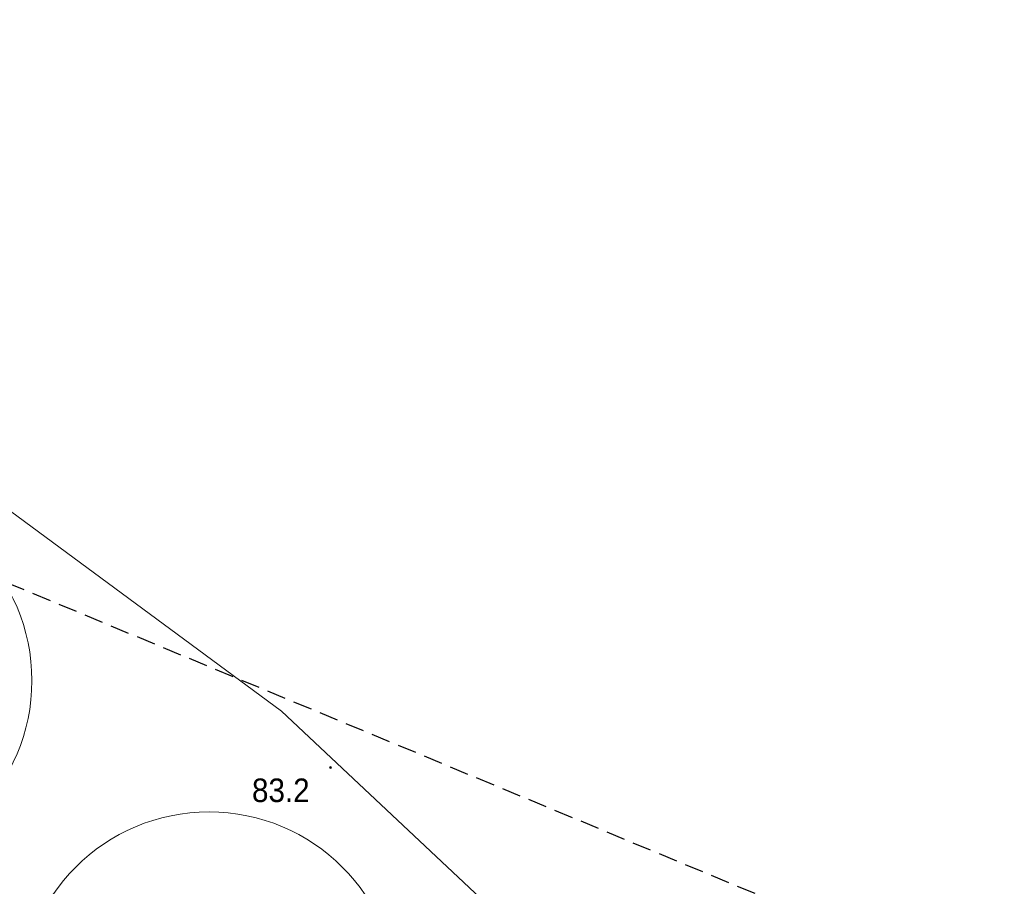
# Model space of a CAD drawing. Header units: metres. Extents: x 6540907 to 6541833, y 5893434 to 5894895.
# Tile 212 of 256: x 6541438 to 6541469, y 5894240 to 5894268. Entities that reach past the tile are written whole.
import ezdxf

# ---------------------------------------------------------------- set-up
doc = ezdxf.new("R2010")
doc.units = ezdxf.units.M
doc.header["$MEASUREMENT"] = 0
doc.linetypes.add('2', pattern=[0.9, 0.6, -0.3])
doc.layers.get('0').update_dxf_attribs({"color": 2, "linetype": 'CONTINUOUS', "lineweight": 5})
for name, color, linetype, lineweight in [('pikieta naturalna', 251, 'CONTINUOUS', 9), ('pikieta naturalna-Atr2', 251, 'CONTINUOUS', 9), ('woda stojąca', 251, 'CONTINUOUS', 9), ('z_i_drzewa_liściste_korony', 66, 'CONTINUOUS', 20), ('Zakres', 252, 'CONTINUOUS', 15)]:
    doc.layers.add(name, color=color, linetype=linetype, lineweight=lineweight)
doc.styles.get("Standard").update_dxf_attribs({"font": 'Arial', "width": 0.75})

# ---------------------------------------------------------------- blocks, each defined once
blk = doc.blocks.new('PW01')
at = {"linetype": 'Continuous', "lineweight": 13}
h = blk.add_hatch(color=0, dxfattribs=at)
edge = h.paths.add_edge_path()
edge.add_arc((0, 0), 0.045, 0, 360)

msp = doc.modelspace()

# ---------------------------------------------------------------- linework, layer by layer
at = {"layer": 'woda stojąca', "linetype": 'Continuous', "lineweight": 18, "flags": 128}
msp.add_lwpolyline([(6541367.34, 5894279.258), (6541389.88, 5894276.588), (6541402.75, 5894273.998), (6541409.99, 5894272.718), (6541446.46, 5894245.798), (6541481.8, 5894212.568), (6541502.15, 5894198.468), (6541553.78, 5894181.838), (6541585.51, 5894167.408), (6541602.96, 5894161.388), (6541638.54, 5894156.538), (6541655.67, 5894151.408), (6541664.14, 5894128.558), (6541679.96, 5894085.878), (6541682.61, 5894081.719)], dxfattribs=at)
at = {"layer": 'z_i_drzewa_liściste_korony', "linetype": 'Continuous'}
for centre in [(6541432.511, 5894246.765), (6541444.151, 5894236.585)]:
    msp.add_circle(centre, 6, dxfattribs=at)
at = {"layer": 'Zakres', "linetype": '2', "lineweight": 25, "flags": 128}
msp.add_lwpolyline([(6541682.61, 5894095.007), (6541557.28, 5894200.188), (6541380.44, 5894273.688), (6541307.38, 5894262.598), (6541211.66, 5894300.638), (6541170.76, 5894305.568), (6541137.92, 5894291.268), (6541058.11, 5894283.298), (6540997.5, 5894230.068), (6540930.81, 5894138.998)], dxfattribs=at)

# ---------------------------------------------------------------- block references
at = {"layer": 'pikieta naturalna', "linetype": 'Continuous', "lineweight": 13}
msp.add_blockref('PW01', (6541448.02, 5894243.998), dxfattribs=at)

# ---------------------------------------------------------------- texts
at = {"layer": 'pikieta naturalna-Atr2', "width": 0.9}
msp.add_text('83.2', height=0.75, dxfattribs=at).set_placement((6541445.52, 5894242.898))

doc.saveas('drawing.dxf')
